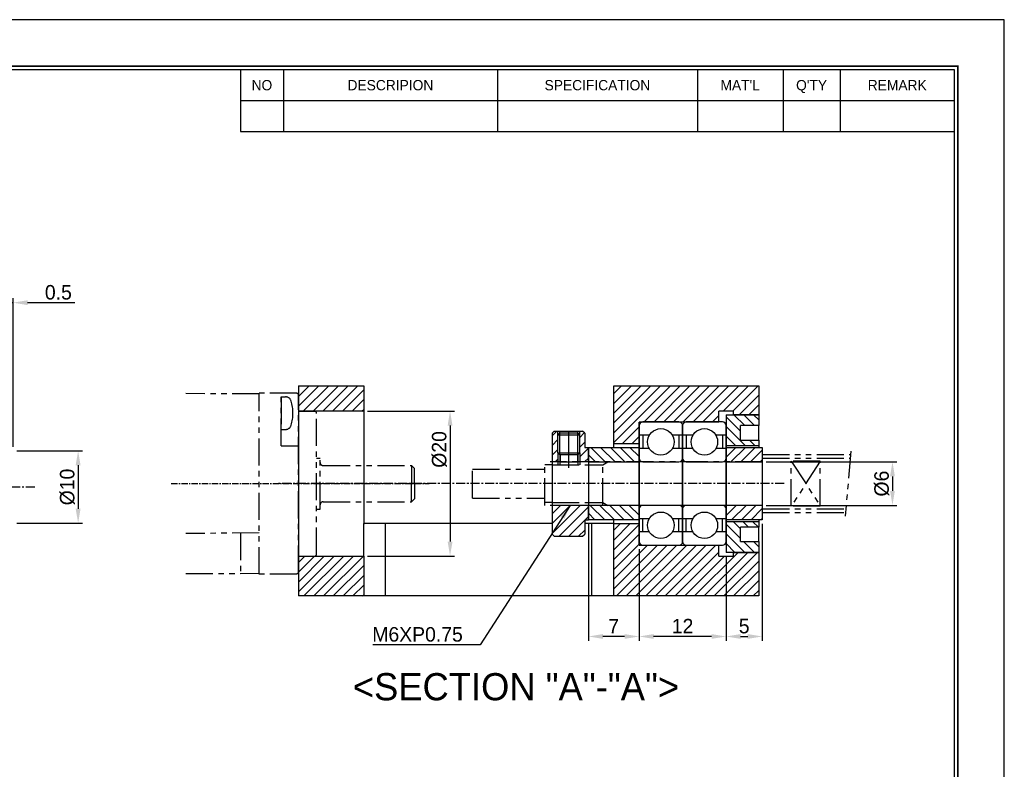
# Model space of a CAD drawing. Header units: inches. Extents: x 13 to 306, y 7 to 213.
# Tile 3 of 3: x 170 to 306, y 110 to 213. Entities that reach past the tile are written whole.
import ezdxf
from ezdxf.enums import TextEntityAlignment as Align

# ---------------------------------------------------------------- set-up
doc = ezdxf.new("R2010")
doc.units = ezdxf.units.IN
doc.header["$MEASUREMENT"] = 0
doc.linetypes.add('CENTER', pattern=[2, 1.25, -0.25, 0.25, -0.25])
doc.linetypes.add('PHANTOM', pattern=[2.5, 1.25, -0.25, 0.25, -0.25, 0.25, -0.25])
for name, color, linetype in [('center', 1, 'CENTER'), ('OUTLINE', 7, 'Continuous'), ('phantom', 6, 'PHANTOM'), ('S1', 1, 'CENTER'), ('S4', 6, 'PHANTOM')]:
    doc.layers.add(name, color=color, linetype=linetype)
doc.dimstyles.new('S2', dxfattribs={"dimtxt": 2, "dimasz": 2, "dimexe": 0.6, "dimexo": 0.5215, "dimgap": 0.4, "dimtad": 1, "dimdec": 3, "dimzin": 11, "dimdsep": 46, "dimtxsty": 'Standard', "dimcen": 0, "dimclrd": 5, "dimclre": 5, "dimclrt": 3, "dimadec": 0, "dimazin": 0, "dimtp": 4e-09, "dimtfac": 0.7, "dimtdec": 3, "dimtmove": 0, "dimatfit": 3, "dimfxl": 1.25, "dimtolj": 1, "dimtzin": 11, "dimarcsym": 0})
pattern_1 = [(135, (-796.8174, -2495.1926), (-0.6735192, -0.6735192), [])]
pattern_2 = [(45, (-796.8174, -2495.1926), (-0.6735192, 0.6735192), [])]

# ---------------------------------------------------------------- blocks, each defined once
blk = doc.blocks.new('*D67')
at = {"color": 5, "lineweight": -2, "ltscale": 4}
for p, q in [((169.4, 153.86), (178.46, 153.86)), ((177.86, 151.86), (177.86, 145.86)), ((169.4, 143.86), (178.46, 143.86))]:
    blk.add_line(p, q, dxfattribs=at)
at = {"color": 5}
for points in [[(178.19, 151.86), (177.52, 151.86), (177.86, 153.86)], [(177.52, 145.86), (178.19, 145.86), (177.86, 143.86)]]:
    blk.add_solid(points, dxfattribs=at)
at = {"layer": 'Defpoints', "color": 0}
for p in [(168.88, 153.86), (168.88, 143.86), (177.86, 143.86)]:
    blk.add_point(p, dxfattribs=at)
at = {"color": 3, "insert": (176.38, 148.86), "char_height": 2, "attachment_point": 5, "rotation": 90}
blk.add_mtext('\\A1;%%C10', dxfattribs=at)
blk = doc.blocks.new('*D68')
at = {"color": 5, "lineweight": -2, "ltscale": 4}
for p, q in [((166.38, 174.29), (164.38, 174.29)), ((168.38, 168.38), (168.38, 174.89)), ((168.38, 174.29), (168.88, 174.29)), ((168.88, 154.38), (168.88, 174.89)), ((170.88, 174.29), (177.39, 174.29))]:
    blk.add_line(p, q, dxfattribs=at)
at = {"color": 5}
for points in [[(166.38, 173.95), (166.38, 174.62), (168.38, 174.29)], [(170.88, 174.62), (170.88, 173.95), (168.88, 174.29)]]:
    blk.add_solid(points, dxfattribs=at)
at = {"layer": 'Defpoints', "color": 0}
for p in [(168.88, 174.29), (168.38, 167.86), (168.88, 153.86)]:
    blk.add_point(p, dxfattribs=at)
at = {"color": 3, "insert": (175.13, 175.71), "char_height": 2, "attachment_point": 5}
blk.add_mtext('\\A1;0.5', dxfattribs=at)
blk = doc.blocks.new('란표제')
for p, q in [((297, 210), (0, 210)), ((297, 0), (297, 210)), ((190, 203), (190, 194.34)), ((196, 203), (196, 194.34)), ((226, 203), (226, 194.34)), ((254, 203), (254, 194.34)), ((266, 203), (266, 194.34)), ((274, 203), (274, 194.34)), ((190, 198.67), (290, 198.67)), ((190, 194.34), (290, 194.34))]:
    blk.add_line(p, q)
at = {"const_width": 0.25}
blk.add_lwpolyline([(290.5, 6.5), (290.5, 203.5), (10, 203.5), (10, 6.5)], close=True, dxfattribs=at)
blk.add_lwpolyline([(290, 7), (290, 203), (10.5, 203), (10.5, 7)], close=True)
for s, p in [('NO', (193, 200.83)), ('DESCRIPION', (211, 200.83)), ('SPECIFICATION', (240, 200.83)), ("MAT'L", (260, 200.83)), ("Q'TY", (270, 200.83)), ('REMARK', (282, 200.83))]:
    blk.add_text(s, height=1.444).set_placement(p, align=Align.MIDDLE_CENTER)
at = {"ltscale": 0.5}
for tag, p, height in [('TITLE', (237.17, 24.41), 2.5), ('도번', (251.18, 15.64), 2.5), ('SCALE', (253.78, 9.55), 1.2), ('DATE', (277.02, 9.51), 1.2)]:
    blk.add_attdef(tag, p, '', height=height, dxfattribs=at)
for tag, p in [('필렛', (179.25, 10.9)), ('모따기', (179.25, 8.3))]:
    blk.add_attdef(tag, text='', height=1.15).set_placement(p, align=Align.MIDDLE_LEFT)
blk = doc.blocks.new('TRGHT5RYHT6JH')
for p, q in [((22.42, 11.23), (17.42, 11.23)), ((16.92, 10.73), (16.92, -5.27)), ((22.92, -5.27), (22.92, 10.73)), ((18.33, 9.39), (16.92, 9.39)), ((17.42, 9.39), (17.42, 7.56)), ((22.92, 9.39), (21.5, 9.39)), ((22.42, 9.39), (22.42, 7.56)), ((18.33, 7.56), (16.92, 7.56)), ((22.92, 7.56), (21.5, 7.56)), ((17.42, 5.73), (22.42, 5.73)), ((22.42, -0.27), (17.42, -0.27)), ((18.33, -2.11), (16.92, -2.11)), ((17.42, -3.94), (17.42, -2.11)), ((22.92, -2.11), (21.5, -2.11)), ((22.42, -3.94), (22.42, -2.11)), ((18.33, -3.94), (16.92, -3.94)), ((22.92, -3.94), (21.5, -3.94)), ((17.42, -5.77), (22.42, -5.77))]:
    blk.add_line(p, q)
for centre in [(19.92, 8.48), (19.92, -3.02)]:
    blk.add_circle(centre, 1.83)
for centre, start, end in [((17.42, 10.73), 90, 180), ((22.42, 10.73), 0, 90), ((17.42, 6.23), 180, 270), ((22.42, 6.23), 270, 0), ((17.42, -0.77), 90, 180), ((22.42, -0.77), 0, 90), ((17.42, -5.27), 180, 270), ((22.42, -5.27), 270, 0)]:
    blk.add_arc(centre, 0.5, start, end)
blk = doc.blocks.new('YHJJ6TJYY6J')
at = {"layer": 'center', "ltscale": 0.7}
blk.add_line((13.05, 2.02), (48.63, 2.02), dxfattribs=at)
at = {"layer": 'S4', "ltscale": 3}
for p, q in [((25.19, 14.39), (15.05, 14.44)), ((25.19, -10.48), (25.19, 14.52)), ((30.39, 14.52), (25.19, 14.52)), ((28.19, 7.24), (28.19, 14.52)), ((28.19, 14), (28.19, 9.5)), ((28.19, 14), (28.8, 14)), ((30.59, 14.32), (30.39, 14.52)), ((30.59, -10.28), (30.59, 14.32)), ((30.59, 12.02), (32.89, 12.02)), ((33.09, 11.82), (32.89, 12.02)), ((33.09, -7.78), (33.09, 11.82)), ((28.19, 9.5), (28.8, 9.5)), ((28.19, 7.24), (30.59, 7.24)), ((33.09, 5.52), (33.59, 5.52)), ((33.59, -1.48), (33.59, 5.52)), ((33.99, 4.52), (46.19, 4.52)), ((46.59, 4.12), (46.19, 4.52)), ((46.19, 4.52), (46.19, 2.02)), ((46.59, 2.02), (46.59, 4.12)), ((46.19, -0.48), (46.19, 2.02)), ((46.59, 2.02), (46.59, -0.08)), ((33.99, -0.48), (46.19, -0.48)), ((46.59, -0.08), (46.19, -0.48)), ((33.09, -1.48), (33.59, -1.48)), ((25.19, -4.78), (15.05, -4.86)), ((22.59, -4.8), (22.59, -10.29)), ((30.59, -7.98), (32.89, -7.98)), ((33.09, -7.78), (32.89, -7.98)), ((15.05, -10.39), (25.19, -10.34)), ((30.39, -10.48), (25.19, -10.48)), ((30.59, -10.28), (30.39, -10.48))]:
    blk.add_line(p, q, dxfattribs=at)
for centre, radius, start, end in [((28.8, 13.18), 0.818, 16.9578, 90), ((24.1, 11.75), 5.73, 343.0422, 16.9578), ((28.8, 10.31), 0.818, 270, 343.0422), ((33.99, 4.92), 0.4, 180, 270), ((33.99, -0.88), 0.4, 90, 180)]:
    blk.add_arc(centre, radius, start, end, dxfattribs=at)
blk = doc.blocks.new('*D79')
at = {"color": 5, "lineweight": -2, "ltscale": 4}
for p, q in [((217.78, 159.33), (229.77, 159.33)), ((229.17, 157.33), (229.17, 141.33)), ((217.78, 139.33), (229.77, 139.33))]:
    blk.add_line(p, q, dxfattribs=at)
at = {"color": 5}
for points in [[(229.51, 157.33), (228.84, 157.33), (229.17, 159.33)], [(228.84, 141.33), (229.51, 141.33), (229.17, 139.33)]]:
    blk.add_solid(points, dxfattribs=at)
at = {"layer": 'Defpoints', "color": 0}
for p in [(217.25, 159.33), (217.25, 139.33), (229.17, 139.33)]:
    blk.add_point(p, dxfattribs=at)
at = {"color": 3, "insert": (227.7, 154.04), "char_height": 2, "attachment_point": 5, "rotation": 90}
blk.add_mtext('\\A1;%%C20', dxfattribs=at)
blk = doc.blocks.new('*D80')
at = {"color": 5, "lineweight": -2, "ltscale": 4}
for p, q in [((272.78, 152.33), (290.81, 152.33)), ((290.21, 150.33), (290.21, 148.33)), ((272.78, 146.33), (290.81, 146.33))]:
    blk.add_line(p, q, dxfattribs=at)
at = {"color": 5}
for points in [[(290.54, 150.33), (289.88, 150.33), (290.21, 152.33)], [(289.88, 148.33), (290.54, 148.33), (290.21, 146.33)]]:
    blk.add_solid(points, dxfattribs=at)
at = {"layer": 'Defpoints', "color": 0}
for p in [(272.25, 152.33), (272.25, 146.33), (290.21, 146.33)]:
    blk.add_point(p, dxfattribs=at)
at = {"color": 3, "insert": (288.74, 149.33), "char_height": 2, "attachment_point": 5, "rotation": 90}
blk.add_mtext('\\A1;%%C6', dxfattribs=at)
blk = doc.blocks.new('*D81')
at = {"color": 5, "lineweight": -2, "ltscale": 4}
for p, q in [((272.25, 143.8), (272.25, 127.64)), ((267.25, 139.3), (267.25, 127.64)), ((269.25, 128.24), (270.25, 128.24))]:
    blk.add_line(p, q, dxfattribs=at)
at = {"color": 5}
for points in [[(269.25, 128.57), (269.25, 127.91), (267.25, 128.24)], [(270.25, 127.91), (270.25, 128.57), (272.25, 128.24)]]:
    blk.add_solid(points, dxfattribs=at)
at = {"layer": 'Defpoints', "color": 0}
for p in [(272.25, 144.33), (267.25, 139.83), (272.25, 128.24)]:
    blk.add_point(p, dxfattribs=at)
at = {"color": 3, "insert": (269.75, 129.66), "char_height": 2, "attachment_point": 5}
blk.add_mtext('\\A1;5', dxfattribs=at)
blk = doc.blocks.new('*D82')
at = {"color": 5, "lineweight": -2, "ltscale": 4}
for p, q in [((255.25, 140.3), (255.25, 127.64)), ((267.25, 139.3), (267.25, 127.64)), ((265.25, 128.24), (257.25, 128.24))]:
    blk.add_line(p, q, dxfattribs=at)
at = {"color": 5}
for points in [[(257.25, 128.57), (257.25, 127.91), (255.25, 128.24)], [(265.25, 127.91), (265.25, 128.57), (267.25, 128.24)]]:
    blk.add_solid(points, dxfattribs=at)
at = {"layer": 'Defpoints', "color": 0}
for p in [(255.25, 140.83), (267.25, 139.83), (255.25, 128.24)]:
    blk.add_point(p, dxfattribs=at)
at = {"color": 3, "insert": (261.25, 129.67), "char_height": 2, "attachment_point": 5}
blk.add_mtext('\\A1;12', dxfattribs=at)
blk = doc.blocks.new('*D83')
at = {"color": 5, "lineweight": -2, "ltscale": 4}
for p, q in [((248.25, 143.8), (248.25, 127.64)), ((255.25, 140.3), (255.25, 127.64)), ((253.25, 128.24), (250.25, 128.24))]:
    blk.add_line(p, q, dxfattribs=at)
at = {"color": 5}
for points in [[(250.25, 128.57), (250.25, 127.91), (248.25, 128.24)], [(253.25, 127.91), (253.25, 128.57), (255.25, 128.24)]]:
    blk.add_solid(points, dxfattribs=at)
at = {"layer": 'Defpoints', "color": 0}
for p in [(248.25, 144.33), (255.25, 140.83), (248.25, 128.24)]:
    blk.add_point(p, dxfattribs=at)
at = {"color": 3, "insert": (251.75, 129.66), "char_height": 2, "attachment_point": 5}
blk.add_mtext('\\A1;7', dxfattribs=at)
blk = doc.blocks.new('JYTYT6JYJ')
at = {"layer": 'phantom', "ltscale": 3}
for p, q in [((35.93, -7.84), (35.14, -16.82)), ((-6.29, -15.31), (-6.29, -9.31)), ((23.71, -9.31), (-6.29, -9.31)), ((1.71, -15.31), (1.71, -9.31)), ((1.71, -9.71), (2.4, -9.31)), ((23.71, -8.31), (35.89, -8.31)), ((23.71, -8.81), (35.84, -8.81)), ((31.71, -9.19), (27.71, -9.19)), ((27.71, -9.19), (31.71, -15.43)), ((31.71, -9.19), (27.71, -15.43)), ((27.71, -15.43), (27.71, -9.19)), ((31.71, -15.43), (31.71, -9.19)), ((-16.29, -10.31), (-6.29, -10.31)), ((-16.29, -14.31), (-16.29, -10.31)), ((-5.29, -9.71), (-6.29, -9.71)), ((-5.29, -9.71), (-0.29, -9.71)), ((-0.29, -9.71), (1.71, -9.71)), ((-16.29, -14.31), (-6.29, -14.31)), ((-5.29, -14.91), (-6.29, -14.91)), ((-5.29, -14.91), (-0.29, -14.91)), ((-0.29, -14.91), (1.71, -14.91)), ((1.71, -14.91), (2.4, -15.31)), ((23.71, -15.31), (-6.29, -15.31)), ((23.71, -15.81), (35.23, -15.81)), ((31.71, -15.43), (27.71, -15.43)), ((23.71, -16.31), (35.19, -16.31))]:
    blk.add_line(p, q, dxfattribs=at)
at = {"layer": 'phantom', "ltscale": 5}
blk.add_line((23.71, -16.31), (23.71, -8.31), dxfattribs=at)

msp = doc.modelspace()

# ---------------------------------------------------------------- hatches: boundary and pattern name
at = {"ltscale": 4, "transparency": 33554687}
h = msp.add_hatch(dxfattribs=at)
h.set_pattern_fill('ANSI31', color=5, scale=0.3, style=0)
h.set_pattern_definition(pattern_2)
h.paths.add_polyline_path([(255.2548, 157.3251), (255.2548, 157.8251), (255.7548, 157.8251), (260.7548, 157.8251), (261.7548, 157.8251), (266.2548, 157.8251), (266.2548, 159.3251), (268.2548, 159.3251), (268.2548, 158.8251), (271.7548, 158.8251), (271.7548, 162.8251), (251.7548, 162.8251), (251.7548, 154.8251), (255.2548, 154.8251), (255.2548, 155.9917)])
h.paths.add_polyline_path([(261.7548, 140.8251), (255.2548, 140.8251), (255.2548, 143.8251), (251.7548, 143.8251), (251.7548, 133.8251), (271.7548, 133.8251), (271.7548, 139.8251), (268.2548, 139.8251), (268.2548, 139.3251), (266.2548, 139.3251), (266.2548, 140.8251)])
h.paths.add_polyline_path([(208.2548, 139.3251), (208.2548, 137.0251), (208.2548, 133.8251), (217.2548, 133.8251), (217.2548, 139.3251), (210.5548, 139.3251)])
h.paths.add_polyline_path([(210.5548, 159.3251), (217.2548, 159.3251), (217.2548, 162.8251), (208.2548, 162.8251), (208.2548, 161.6251), (208.2548, 159.3251)])
h = msp.add_hatch(dxfattribs=at)
h.set_pattern_fill('ANSI31', color=5, scale=0.3, angle=90, style=0)
h.set_pattern_definition(pattern_1)
h.paths.add_polyline_path([(271.7548, 154.5751), (271.7548, 155.3251), (269.2548, 155.3251), (269.2548, 157.3251), (271.7548, 157.3251), (271.7548, 158.8251), (268.2548, 158.8251), (267.2548, 158.8251), (267.2548, 157.3251), (267.2548, 155.9917), (267.2548, 154.5751)])
h.paths.add_polyline_path([(267.2548, 139.8251), (268.2548, 139.8251), (271.7548, 139.8251), (271.7548, 141.3251), (269.2548, 141.3251), (269.2548, 143.3251), (271.7548, 143.3251), (271.7548, 144.0751), (267.2548, 144.0751), (267.2548, 142.6585), (267.2548, 141.3251)])
h = msp.add_hatch(dxfattribs=at)
h.set_pattern_fill('ANSI31', color=5, scale=0.3, style=0)
h.set_pattern_definition(pattern_2)
h.paths.add_polyline_path([(247.7548, 154.3251), (247.7548, 156.2751), (247.4548, 156.5751), (247.0548, 156.5751), (247.0548, 156.0751), (247.0548, 153.5751), (247.0548, 152.3251), (248.2548, 152.3251), (248.2548, 154.3251)])
h.paths.add_polyline_path([(243.5548, 156.5751), (243.2548, 156.2751), (243.2548, 152.3251), (244.0548, 152.3251), (244.0548, 153.5751), (244.0548, 156.0751), (244.0548, 156.5751)])
h.paths.add_polyline_path([(247.7548, 142.8251), (247.7548, 144.3251), (248.2548, 144.3251), (248.2548, 146.3251), (243.2548, 146.3251), (243.2548, 142.8251), (243.2548, 142.3751), (243.5548, 142.0751), (247.4548, 142.0751), (247.7548, 142.3751)])
h = msp.add_hatch(dxfattribs=at)
h.set_pattern_fill('ANSI31', color=5, scale=0.3, angle=90, style=0)
h.set_pattern_definition(pattern_1)
h.paths.add_polyline_path([(250.9476, 152.3251), (255.2548, 152.3251), (255.2548, 152.8251), (255.2548, 154.1585), (255.2548, 154.3251), (251.7548, 154.3251), (248.2548, 154.3251), (248.2548, 154.0251), (248.2548, 152.3251), (250.2548, 152.3251)])
h.paths.add_polyline_path([(251.7548, 144.3251), (255.2548, 144.3251), (255.2548, 144.4917), (255.2548, 145.8251), (255.2548, 146.3251), (250.9476, 146.3251), (250.2548, 146.3251), (248.2548, 146.3251), (248.2548, 144.3251)])
h = msp.add_hatch(dxfattribs=at)
h.set_pattern_fill('ANSI31', color=5, scale=0.3, style=0)
h.set_pattern_definition(pattern_2)
h.paths.add_polyline_path([(272.2548, 153.3251), (272.2548, 154.3251), (271.7548, 154.3251), (267.2548, 154.3251), (267.2548, 154.1585), (267.2548, 152.8251), (267.2548, 152.3251), (272.2548, 152.3251), (272.2548, 152.8251)])
h.paths.add_polyline_path([(267.2548, 146.3251), (267.2548, 145.8251), (267.2548, 144.4917), (267.2548, 144.3251), (271.7548, 144.3251), (272.2548, 144.3251), (272.2548, 145.3251), (272.2548, 145.8251), (272.2548, 146.3251)])

# ---------------------------------------------------------------- linework, layer by layer
for p, q in [((208.2548, 162.8251), (208.2548, 159.3251)), ((208.2548, 162.8251), (217.2548, 162.8251)), ((217.2548, 162.8251), (217.2548, 159.3251)), ((251.7548, 154.8251), (251.7548, 162.8251)), ((251.7548, 162.8251), (271.7548, 162.8251)), ((271.7548, 162.8251), (271.7548, 158.8251)), ((217.2548, 159.3251), (208.2548, 159.3251)), ((208.2548, 159.3251), (208.2548, 139.3251)), ((217.2548, 159.3251), (217.2548, 143.8251)), ((268.2548, 159.3251), (266.2548, 159.3251)), ((266.2548, 157.8251), (266.2548, 159.3251)), ((268.2548, 158.8251), (268.2548, 159.3251)), ((255.2548, 140.8251), (255.2548, 157.8251)), ((266.2548, 157.8251), (255.2548, 157.8251)), ((267.2548, 158.8251), (267.2548, 139.8251)), ((267.2548, 158.8251), (271.7548, 158.8251)), ((271.7548, 158.8251), (268.2548, 158.8251)), ((271.7548, 158.8251), (271.7548, 157.3251)), ((271.7548, 157.3251), (269.2548, 157.3251)), ((269.2548, 155.3251), (269.2548, 157.3251)), ((271.7548, 155.3251), (271.7548, 157.3251)), ((269.2548, 155.3251), (271.7548, 155.3251)), ((271.7548, 155.3251), (271.7548, 154.5751)), ((248.2548, 154.3251), (248.2548, 152.3251)), ((248.2548, 154.3251), (255.2548, 154.3251)), ((248.2548, 152.3251), (248.2548, 154.0251)), ((255.2548, 154.8251), (251.7548, 154.8251)), ((251.7548, 154.3251), (251.7548, 154.8251)), ((267.2548, 154.5751), (271.7548, 154.5751)), ((267.2548, 154.3251), (272.2548, 154.3251)), ((271.7548, 154.5751), (271.7548, 154.3251)), ((272.2548, 154.3251), (272.2548, 152.3251)), ((244.3548, 152.3251), (246.7548, 152.3251)), ((248.2548, 152.3251), (248.2548, 149.3251)), ((248.2548, 152.3251), (248.2548, 144.3251)), ((248.2548, 152.3251), (255.2548, 152.3251)), ((267.2548, 152.3251), (272.2548, 152.3251)), ((272.2548, 152.3251), (272.2548, 146.3251)), ((255.2548, 146.3251), (248.2548, 146.3251)), ((272.2548, 146.3251), (267.2548, 146.3251)), ((272.2548, 146.3251), (272.2548, 144.3251)), ((255.2548, 144.3251), (248.2548, 144.3251)), ((251.7548, 143.8251), (251.7548, 144.3251)), ((272.2548, 144.3251), (267.2548, 144.3251)), ((271.7548, 144.0751), (267.2548, 144.0751)), ((271.7548, 144.3251), (271.7548, 144.0751)), ((271.7548, 144.0751), (271.7548, 143.3251)), ((217.2548, 143.8251), (217.3782, 143.8251)), ((217.2548, 139.3251), (217.2548, 143.8251)), ((220.2548, 143.8251), (217.3782, 143.8251)), ((220.2548, 133.8251), (220.2548, 143.8251)), ((243.2548, 143.8251), (220.2548, 143.8251)), ((248.7548, 143.8251), (247.7548, 143.8251)), ((248.7548, 133.8251), (248.7548, 143.8251)), ((251.7548, 143.8251), (248.7548, 143.8251)), ((251.7548, 133.8251), (251.7548, 143.8251)), ((251.7548, 143.8251), (255.2548, 143.8251)), ((271.7548, 143.3251), (269.2548, 143.3251)), ((269.2548, 141.3251), (269.2548, 143.3251)), ((271.7548, 141.3251), (271.7548, 143.3251)), ((269.2548, 141.3251), (271.7548, 141.3251)), ((271.7548, 141.3251), (271.7548, 139.8251)), ((255.2548, 140.8251), (266.2548, 140.8251)), ((266.2548, 139.3251), (266.2548, 140.8251)), ((208.2548, 139.3251), (208.2548, 133.8251)), ((208.2548, 139.3251), (217.2548, 139.3251)), ((217.2548, 139.3251), (217.2548, 133.8251)), ((266.2548, 139.3251), (268.2548, 139.3251)), ((271.7548, 139.8251), (267.2548, 139.8251)), ((268.2548, 139.3251), (268.2548, 139.8251)), ((268.2548, 139.8251), (271.7548, 139.8251)), ((271.7548, 139.8251), (271.7548, 133.8251)), ((217.2548, 133.8251), (208.2548, 133.8251)), ((220.2548, 133.8251), (217.2548, 133.8251)), ((248.7548, 133.8251), (220.2548, 133.8251)), ((251.7548, 133.8251), (248.7548, 133.8251)), ((271.7548, 133.8251), (251.7548, 133.8251))]:
    msp.add_line(p, q)
at = {"ltscale": 3}
for p, q in [((244.0548, 156.0751), (244.0548, 156.5751)), ((244.0548, 156.0751), (244.3048, 156.3251)), ((244.3048, 156.3251), (244.3048, 156.5751)), ((244.3048, 156.3251), (246.8048, 156.3251)), ((244.3048, 153.3251), (244.3048, 156.3251)), ((246.8048, 156.3251), (246.8048, 156.5751)), ((246.8048, 156.3251), (247.0548, 156.0751)), ((246.8048, 153.3251), (246.8048, 156.3251)), ((247.0548, 156.0751), (247.0548, 156.5751)), ((244.0548, 156.0751), (247.0548, 156.0751)), ((244.0548, 153.5751), (244.0548, 156.0751)), ((247.0548, 153.5751), (247.0548, 156.0751)), ((244.0548, 153.5751), (244.0548, 151.9251)), ((244.0548, 153.5751), (244.3048, 153.3251)), ((244.0548, 153.5751), (247.0548, 153.5751)), ((246.8048, 153.3251), (247.0548, 153.5751)), ((247.0548, 153.5751), (247.0548, 151.9251)), ((244.3048, 153.3251), (244.3048, 151.9251)), ((244.3048, 153.3251), (246.8048, 153.3251)), ((244.3548, 153.3251), (244.3548, 152.3251)), ((246.7548, 153.3251), (246.7548, 152.3251)), ((246.8048, 153.3251), (246.8048, 151.9251))]:
    msp.add_line(p, q, dxfattribs=at)
at = {"ltscale": 4}
for p, q in [((248.2548, 154.3251), (248.2548, 152.3251)), ((243.2548, 152.3251), (243.2548, 146.3251)), ((248.2548, 146.3251), (248.2548, 144.3251))]:
    msp.add_line(p, q, dxfattribs=at)
at = {"layer": 'OUTLINE'}
for p, q in [((243.5548, 156.5751), (243.2548, 156.2751)), ((243.2548, 156.2751), (243.2548, 152.3251)), ((243.5548, 156.5751), (247.4548, 156.5751)), ((247.7548, 156.2751), (247.4548, 156.5751)), ((247.7548, 156.2751), (247.7548, 154.3251)), ((247.7548, 154.3251), (248.2548, 154.3251)), ((248.2548, 152.3251), (248.2548, 154.3251)), ((244.3548, 152.3251), (243.2548, 152.3251)), ((248.2548, 152.3251), (246.7548, 152.3251)), ((243.2548, 146.3251), (243.2548, 142.3751)), ((248.2548, 146.3251), (243.2548, 146.3251)), ((248.2548, 144.3251), (248.2548, 146.3251)), ((247.7548, 144.3251), (247.7548, 142.3751)), ((247.7548, 144.3251), (248.2548, 144.3251)), ((243.2548, 142.3751), (243.5548, 142.0751)), ((243.5548, 142.0751), (247.4548, 142.0751)), ((247.4548, 142.0751), (247.7548, 142.3751))]:
    msp.add_line(p, q, dxfattribs=at)
at = {"layer": 'S1', "ltscale": 4}
msp.add_line((245.5548, 151.4951), (245.5548, 157.1789), dxfattribs=at)
at = {"layer": 'S1'}
for p, q in [((171.8762, 148.8593), (101.8762, 148.8593)), ((275.2548, 149.3251), (205.2548, 149.3251))]:
    msp.add_line(p, q, dxfattribs=at)

# ---------------------------------------------------------------- block references
at = {"ltscale": 5, "xscale": 0.9848614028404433, "yscale": 0.9848614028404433, "zscale": 0.9848614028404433}
msp.add_blockref('란표제', (13.1363, 6.5055), dxfattribs=at)
at = {"ltscale": 4}
for name, p in [('YHJJ6TJYY6J', (177.662, 147.3013)), ('TRGHT5RYHT6JH', (238.338, 146.5991)), ('TRGHT5RYHT6JH', (244.338, 146.5991))]:
    msp.add_blockref(name, p, dxfattribs=at)
msp.add_blockref('JYTYT6JYJ', (248.5464, 161.6371))

# ---------------------------------------------------------------- texts
at = {"color": 3, "insert": (230.9296, 127.5027), "char_height": 2, "attachment_point": 9}
msp.add_mtext('M6XP0.75', dxfattribs=at)
at = {"color": 3, "ltscale": 0.5, "insert": (260.7743, 119.3817), "char_height": 3.75, "attachment_point": 9}
msp.add_mtext('\\A1;<SECTION "A"-"A">', dxfattribs=at)

# ---------------------------------------------------------------- dimensions: what is measured, and where the dimension line sits
at = {"ltscale": 4}
dim = msp.add_linear_dim(base=(168.8762, 174.287), p1=(168.3762, 167.8593), p2=(168.8762, 153.8593), dimstyle='S2', dxfattribs=at)
dim.commit()
dim.dimension.update_dxf_attribs({"geometry": '*D68', "text_midpoint": (175.1311, 175.7123)})
dim = msp.add_linear_dim(base=(229.1727, 139.3251), p1=(217.2548, 159.3251), p2=(217.2548, 139.3251), angle=90, text='%%C<>', dimstyle='S2', override={"dimtxsty": 'Standard'}, dxfattribs=at)
dim.commit()
dim.dimension.update_dxf_attribs({"geometry": '*D79', "text_midpoint": (229.1727, 154.0354), "dimtype": 160})
dim = msp.add_linear_dim(base=(177.8565, 143.8593), p1=(168.8762, 153.8593), p2=(168.8762, 143.8593), angle=90, text='%%C<>', dimstyle='S2', dxfattribs=at)
dim.commit()
dim.dimension.update_dxf_attribs({"geometry": '*D67', "text_midpoint": (177.8565, 148.8593), "dimtype": 160})
dim = msp.add_linear_dim(base=(290.2112, 146.3251), p1=(272.2548, 152.3251), p2=(272.2548, 146.3251), angle=90, text='%%C<>', dimstyle='S2', dxfattribs=at)
dim.commit()
dim.dimension.update_dxf_attribs({"geometry": '*D80', "text_midpoint": (288.7353, 149.3251)})
for base, p1, p2, picture, middle in [((248.2548, 128.2388), (255.2548, 140.8251), (248.2548, 144.3251), '*D83', (251.7548, 129.6641)), ((272.2548, 128.2388), (267.2548, 139.8251), (272.2548, 144.3251), '*D81', (269.7548, 129.6627)), ((255.2548, 128.2388), (267.2548, 139.8251), (255.2548, 140.8251), '*D82', (261.2548, 129.6667))]:
    dim = msp.add_linear_dim(base=base, p1=p1, p2=p2, dimstyle='S2', override={"dimtxsty": 'Standard'}, dxfattribs=at)
    dim.commit()
    dim.dimension.update_dxf_attribs({"geometry": picture, "text_midpoint": middle})

# ---------------------------------------------------------------- leaders
at = {"annotation_type": 0, "has_hookline": 1, "hookline_direction": 1, "text_width": 12.4101}
msp.add_leader([(245.7548, 146.3251), (233.3296, 127.1027), (231.3296, 127.1027)], dimstyle='S2', dxfattribs=at)

doc.saveas('drawing.dxf')
